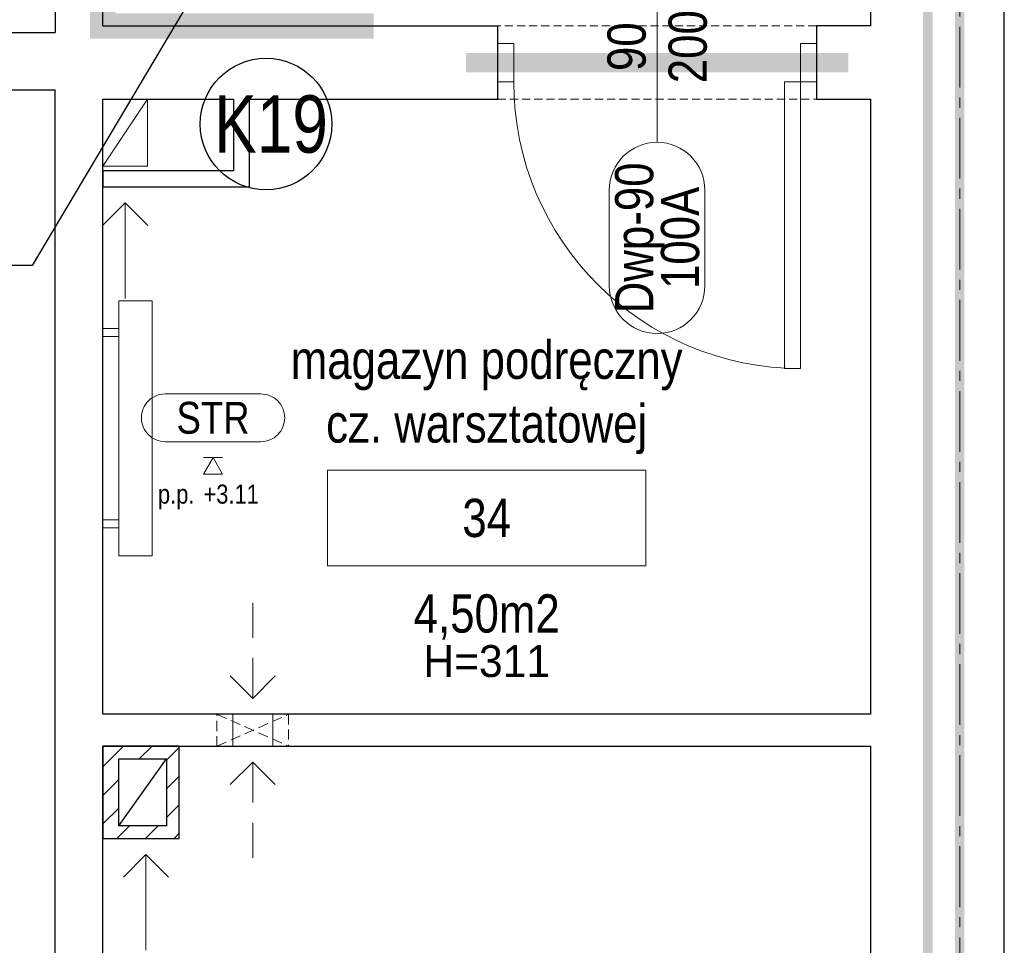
# Model space of a CAD drawing. Header units: millimetres. Extents: x -291747 to 77132, y 46721 to 203932.
# Tile 92 of 110: x 72575 to 72884, y 90986 to 91276. Entities that reach past the tile are written whole.
import ezdxf
from ezdxf.enums import TextEntityAlignment as Align

# ---------------------------------------------------------------- set-up
doc = ezdxf.new("R2010")
doc.units = ezdxf.units.MM
doc.header["$MEASUREMENT"] = 0
for name, pattern in [('xreff_LSN_szatnie_PW_rzuty_14$0$CENTER', [2, 1.25, -0.25, 0.25, -0.25]), ('xreff_LSN_szatnie_PW_rzuty_14$0$CENTER2', [28.575, 19.05, -3.175, 3.175, -3.175]), ('xreff_LSN_szatnie_PW_rzuty_14$0$DASHED', [19.05, 12.7, -6.35]), ('xreff_LSN_szatnie_PW_rzuty_14$0$HIDDEN2', [4.7625, 3.175, -1.5875])]:
    doc.linetypes.add(name, pattern=pattern)
doc.layers.get('0').update_dxf_attribs({"lineweight": 9})
for name, color, linetype, lineweight in [('FL-xref', 250, 'Continuous', 9), ('FL_opisy_kanaliza', 1, 'Continuous', 25), ('FL_opisy_woda', 7, 'Continuous', 25), ('xreff_LSN_szatnie_PW_rzuty_14$0$A drzwi płytowe', 252, 'Continuous', 9), ('xreff_LSN_szatnie_PW_rzuty_14$0$A hatch', 8, 'Continuous', 5), ('xreff_LSN_szatnie_PW_rzuty_14$0$A opis', 252, 'Continuous', 9), ('xreff_LSN_szatnie_PW_rzuty_14$0$A opis pom', 252, 'Continuous', 9), ('xreff_LSN_szatnie_PW_rzuty_14$0$A opis pom pow', 252, 'Continuous', 9), ('xreff_LSN_szatnie_PW_rzuty_14$0$A opis stolarka', 252, 'Continuous', 9), ('xreff_LSN_szatnie_PW_rzuty_14$0$A opis stolarka NWD typ', 252, 'Continuous', 9), ('xreff_LSN_szatnie_PW_rzuty_14$0$A opis stolarka NWD wyposażenie', 252, 'Continuous', 9), ('xreff_LSN_szatnie_PW_rzuty_14$0$A opis technologia', 8, 'Continuous', 13), ('xreff_LSN_szatnie_PW_rzuty_14$0$A otwory sciany dzialowe', 8, 'xreff_LSN_szatnie_PW_rzuty_14$0$HIDDEN2', 13), ('xreff_LSN_szatnie_PW_rzuty_14$0$A sufit podwieszany opis', 8, 'Continuous', 13), ('xreff_LSN_szatnie_PW_rzuty_14$0$A widok wyżej', 252, 'xreff_LSN_szatnie_PW_rzuty_14$0$DASHED', 9), ('xreff_LSN_szatnie_PW_rzuty_14$0$A zakres', 252, 'Continuous', 9), ('xreff_LSN_szatnie_PW_rzuty_14$0$A-Wall', 252, 'Continuous', 9), ('xreff_LSN_szatnie_PW_rzuty_14$0$IS grzejniki', 8, 'Continuous', 9), ('xreff_LSN_szatnie_PW_rzuty_14$0$IS nawiewniki scienne', 8, 'xreff_LSN_szatnie_PW_rzuty_14$0$DASHED', 9), ('xreff_LSN_szatnie_PW_rzuty_14$0$IS wentylacja kratki istniejace', 8, 'Continuous', 9), ('xreff_LSN_szatnie_PW_rzuty_14$0$IS wentylacja kratki projektowane', 8, 'Continuous', 9), ('xreff_LSN_szatnie_PW_rzuty_14$0$S-Grid-Iden', 8, 'xreff_LSN_szatnie_PW_rzuty_14$0$CENTER2', 9)]:
    doc.layers.add(name, color=color, linetype=linetype, lineweight=lineweight)
for name, color, linetype, lineweight, transparency in [('xreff_LSN_szatnie_PW_rzuty_14$0$A fartuchy', 252, 'xreff_LSN_szatnie_PW_rzuty_14$0$HIDDEN2', 9, 0.3), ('xreff_LSN_szatnie_PW_rzuty_14$0$A nadproza SBN', 252, 'xreff_LSN_szatnie_PW_rzuty_14$0$CENTER', 9, 0.25), ('xreff_LSN_szatnie_PW_rzuty_14$0$A opis ppoż drzwi', 252, 'Continuous', 9, 0.25)]:
    doc.layers.add(name, color=color, linetype=linetype, lineweight=lineweight, transparency=transparency)
doc.styles.get("Standard").update_dxf_attribs({"font": 'arial.ttf'})
doc.styles.add('xreff_LSN_szatnie_PW_rzuty_14$0$Standard', font='txt')
doc.styles.add('xreff_LSN_szatnie_PW_rzuty_14$0$STYL ASA', font='ARIALN.TTF')
doc.dimstyles.get("Standard").update_dxf_attribs({"dimtxt": 0.18, "dimasz": 0.18, "dimexe": 0.18, "dimexo": 0.0625, "dimgap": 0.09, "dimtad": 0, "dimtih": 1, "dimtoh": 1, "dimdec": 4, "dimzin": 0, "dimdsep": 46, "dimtxsty": 'Standard', "dimcen": 0.09, "dimadec": 0, "dimazin": 0, "dimtfac": 1, "dimtdec": 4, "dimtofl": 0, "dimtmove": 0, "dimatfit": 3, "dimfxl": 1, "dimtolj": 1, "dimtzin": 0, "dimarcsym": 0})

# ---------------------------------------------------------------- blocks, each defined once
blk = doc.blocks.new('xreff_LSN_szatnie_PW_rzuty_14$0$tag wn')
blk.add_lwpolyline([(-25, -7.5), (25, -7.5), (25, 7.5), (-25, 7.5)], close=True)
at = {"style": 'xreff_LSN_szatnie_PW_rzuty_14$0$STYL ASA'}
blk.add_attdef('ROOM:NO', text='', height=6, dxfattribs=at).set_placement((0, 0), align=Align.MIDDLE_CENTER)
at = {"layer": 'xreff_LSN_szatnie_PW_rzuty_14$0$A opis pom pow', "style": 'xreff_LSN_szatnie_PW_rzuty_14$0$STYL ASA'}
blk.add_attdef('ROOM:AREA', text='', height=6, dxfattribs=at).set_placement((0, -15), align=Align.MIDDLE_CENTER)
blk = doc.blocks.new('xreff_LSN_szatnie_PW_rzuty_14$0$środek')
blk.add_line((0, 0), (0, -10))
blk = doc.blocks.new('xreff_LSN_szatnie_PW_rzuty_14$0$ddtag_DOWN')
at = {"transparency": 33554687}
blk.add_lwpolyline([(0, -30), (0, 30)], dxfattribs=at)
at = {"layer": 'xreff_LSN_szatnie_PW_rzuty_14$0$A opis stolarka NWD typ', "transparency": 33554687}
blk.add_lwpolyline([(15, -75, -1), (-15, -75), (-15, -45, -1), (15, -45)], format="xyb", close=True, dxfattribs=at)
at = {"ltscale": 0.1, "transparency": 33554687, "style": 'xreff_LSN_szatnie_PW_rzuty_14$0$STYL ASA'}
blk.add_attdef('DOORS:SZEROKOŚĆ', text='', height=12, rotation=90, dxfattribs=at).set_placement((0, 0, 0), align=Align.BOTTOM_CENTER)
blk.add_attdef('DOORS:WYSOKOŚĆ', text='', height=12, rotation=90, dxfattribs=at).set_placement((3.6, 0, 0), align=Align.TOP_CENTER)
blk.add_attdef('DOORS:AKUSTYKA', text='', height=10, dxfattribs=at).set_placement((0, 49), align=Align.MIDDLE_CENTER)
at = {"layer": 'xreff_LSN_szatnie_PW_rzuty_14$0$A opis ppoż drzwi', "ltscale": 0.1, "transparency": 33554687, "style": 'xreff_LSN_szatnie_PW_rzuty_14$0$STYL ASA'}
blk.add_attdef('DOORS:PPOŻ', text='', height=10, dxfattribs=at).set_placement((0, 36), align=Align.MIDDLE_CENTER)
at = {"layer": 'xreff_LSN_szatnie_PW_rzuty_14$0$A opis stolarka NWD typ', "ltscale": 0.1, "transparency": 33554687, "style": 'xreff_LSN_szatnie_PW_rzuty_14$0$STYL ASA'}
blk.add_attdef('DOORS:PODTYP', text='', height=12, rotation=90, dxfattribs=at).set_placement((1.2, -60, 0), align=Align.TOP_CENTER)
blk.add_attdef('DOORS:TYP', text='', height=12, rotation=90, dxfattribs=at).set_placement((2.4, -60, 0), align=Align.BOTTOM_CENTER)
at = {"layer": 'xreff_LSN_szatnie_PW_rzuty_14$0$A opis stolarka NWD wyposażenie', "ltscale": 0.1, "transparency": 33554687, "style": 'xreff_LSN_szatnie_PW_rzuty_14$0$STYL ASA'}
blk.add_attdef('DOORS:WYPOSAŻENIE', text='', height=10, dxfattribs=at).set_placement((0, 22), align=Align.MIDDLE_CENTER)
blk = doc.blocks.new('xreff_LSN_szatnie_PW_rzuty_14$0$metka')
blk.add_lwpolyline([(-15, -7.5), (15, -7.5, 0.414214), (22.5, 0), (22.5, 0, 0.414214), (15, 7.5), (-15, 7.5, 0.414214), (-22.5, 0), (-22.5, 0, 0.414214)], format="xyb", close=True)
at = {"style": 'xreff_LSN_szatnie_PW_rzuty_14$0$STYL ASA'}
blk.add_attdef('DETAIL:NO', text='', height=10, dxfattribs=at).set_placement((0, 0), align=Align.MIDDLE_CENTER)
blk = doc.blocks.new('xreff_LSN_szatnie_PW_rzuty_14$0$Anno_Elevation_Label_8')
at = {"color": 0, "linetype": 'ByBlock'}
blk.add_line((-0.05, 0), (0.05, 0), dxfattribs=at)
blk.add_lwpolyline([(0, 0), (-0.05, -0.0866), (0.05, -0.0866)], close=True, dxfattribs=at)
at = {"color": 0, "linetype": 'ByBlock', "style": 'xreff_LSN_szatnie_PW_rzuty_14$0$STYL ASA'}
blk.add_attdef('PREFIX', text='', height=0.1, dxfattribs=at).set_placement((-0.0971, -0.2406), align=Align.RIGHT)
for tag, p in [('ELEVATION', (-0.05, -0.2406)), ('SUFFIX', (-0.05, -0.3811))]:
    blk.add_attdef(tag, p, '', height=0.1, dxfattribs=at)
blk = doc.blocks.new('xreff_LSN_szatnie_PW_rzuty_14')
at = {"layer": 'xreff_LSN_szatnie_PW_rzuty_14$0$A hatch', "linetype": 'Continuous', "lineweight": 5}
h = blk.add_hatch(dxfattribs=at)
h.set_pattern_fill('ANSI31', color=256, scale=2, angle=360)
h.set_pattern_definition([(45, (164031.638, 23432.4), (-4.49012806, 4.49012806), [])])
h.paths.add_polyline_path([(72624.68, 91019.22), (72600.68, 91019.22), (72600.68, 91048.22), (72624.68, 91048.22)])
h.paths.add_polyline_path([(72605.68, 91023.22), (72620.68, 91023.22), (72620.68, 91044.22), (72605.68, 91044.22)], flags=16)
at = {"layer": 'xreff_LSN_szatnie_PW_rzuty_14$0$A drzwi płytowe', "linetype": 'Continuous', "lineweight": 9, "ltscale": 0.2}
for points in [[(72729.68, 91268.72), (72724.68, 91268.72), (72724.68, 91256.72), (72729.68, 91256.72)], [(72819.68, 91268.72), (72824.68, 91268.72), (72824.68, 91256.72), (72819.68, 91256.72)]]:
    blk.add_lwpolyline(points, close=True, dxfattribs=at)
at = {"layer": 'xreff_LSN_szatnie_PW_rzuty_14$0$A drzwi płytowe', "linetype": 'Continuous', "lineweight": 9}
blk.add_lwpolyline([(72819.68, 91256.72), (72814.68, 91256.72), (72814.68, 91166.72), (72819.68, 91166.72)], close=True, dxfattribs=at)
at = {"layer": 'xreff_LSN_szatnie_PW_rzuty_14$0$A drzwi płytowe', "linetype": 'Continuous', "lineweight": 9, "ltscale": 0.2}
blk.add_arc((72819.68, 91256.72), 90, 180, 270, dxfattribs=at)
at = {"layer": 'xreff_LSN_szatnie_PW_rzuty_14$0$A fartuchy', "ltscale": 1.25, "const_width": 8}
blk.add_lwpolyline([(72685.68, 91381.22), (72600.68, 91381.22), (72600.68, 91274.22), (72685.68, 91274.22)], dxfattribs=at)
at = {"layer": 'xreff_LSN_szatnie_PW_rzuty_14$0$A nadproza SBN', "ltscale": 4, "const_width": 6}
blk.add_lwpolyline([(72714.68, 91262.72), (72834.68, 91262.72)], dxfattribs=at)
at = {"layer": 'xreff_LSN_szatnie_PW_rzuty_14$0$A otwory sciany dzialowe'}
blk.add_lwpolyline([(72636.5, 91058.22), (72659, 91058.22), (72659, 91048.22), (72636.5, 91048.22)], close=True, dxfattribs=at)
for points in [[(72636.5, 91058.22), (72659, 91048.22)], [(72636.5, 91048.22), (72659, 91058.22)]]:
    blk.add_lwpolyline(points, dxfattribs=at)
at = {"layer": 'xreff_LSN_szatnie_PW_rzuty_14$0$A widok wyżej', "linetype": 'xreff_LSN_szatnie_PW_rzuty_14$0$DASHED', "lineweight": 9, "ltscale": 0.2}
for p, q in [((72724.68, 91274.22), (72724.68, 91251.22)), ((72824.68, 91274.22), (72724.68, 91274.22)), ((72824.68, 91251.22), (72824.68, 91274.22)), ((72724.68, 91251.22), (72824.68, 91251.22))]:
    blk.add_line(p, q, dxfattribs=at)
at = {"layer": 'xreff_LSN_szatnie_PW_rzuty_14$0$A zakres', "linetype": 'xreff_LSN_szatnie_PW_rzuty_14$0$DASHED', "transparency": 33554623, "const_width": 3}
for points in [[(67446.18, 92031.22), (67446.18, 90639.22), (72869.68, 90639.22), (72869.68, 92031.22)], [(69888.68, 91499.22), (69888.68, 92016.22), (72859.68, 92016.22), (72859.68, 90654.22), (70481.68, 90654.22), (70481.68, 91280.38), (70101.18, 91280.22), (70101.18, 91499.22)]]:
    blk.add_lwpolyline(points, close=True, dxfattribs=at)
at = {"layer": 'xreff_LSN_szatnie_PW_rzuty_14$0$A-Wall', "linetype": 'Continuous', "lineweight": 25}
for p, q in [((72585.68, 91393.22), (72585.68, 91272.22)), ((72600.68, 91274.22), (72600.68, 91381.22)), ((72841.68, 91343.22), (72841.68, 91274.22)), ((72883.68, 90717.22), (72883.68, 91343.22)), ((72282.68, 91272.22), (72585.68, 91272.22)), ((72600.68, 91274.22), (72724.68, 91274.22)), ((72724.68, 91251.22), (72724.68, 91274.22)), ((72824.68, 91274.22), (72824.68, 91251.22)), ((72841.68, 91274.22), (72824.68, 91274.22)), ((72353.68, 91254.22), (72585.68, 91254.22)), ((72585.68, 90983.22), (72585.68, 91254.22)), ((72600.68, 91251.22), (72641.68, 91251.22)), ((72600.68, 91058.22), (72600.68, 91251.22)), ((72641.68, 91251.22), (72641.68, 91228.72)), ((72646.68, 91251.22), (72724.68, 91251.22)), ((72646.68, 91223.72), (72646.68, 91251.22)), ((72824.68, 91251.22), (72841.68, 91251.22)), ((72841.68, 91251.22), (72841.68, 91058.22)), ((72641.68, 91228.72), (72600.68, 91228.72)), ((72600.68, 91228.72), (72600.68, 91223.72)), ((72600.68, 91223.72), (72646.68, 91223.72)), ((72841.68, 91058.22), (72600.68, 91058.22)), ((72600.68, 90983.22), (72600.68, 91048.22)), ((72600.68, 91048.22), (72841.68, 91048.22)), ((72841.68, 91048.22), (72841.68, 90717.22))]:
    blk.add_line(p, q, dxfattribs=at)
at = {"layer": 'xreff_LSN_szatnie_PW_rzuty_14$0$A-Wall'}
blk.add_lwpolyline([(72600.68, 91230.22), (72614.68, 91230.22), (72614.68, 91251.22), (72600.68, 91251.22)], close=True, dxfattribs=at)
blk.add_lwpolyline([(72614.68, 91251.22), (72600.68, 91230.22)], dxfattribs=at)
at = {"layer": 'xreff_LSN_szatnie_PW_rzuty_14$0$A-Wall', "linetype": 'Continuous', "lineweight": 25}
for points in [[(72600.68, 91019.22), (72624.68, 91019.22), (72624.68, 91048.22), (72600.68, 91048.22)], [(72605.68, 91044.22), (72620.68, 91044.22), (72620.68, 91023.22), (72605.68, 91023.22)]]:
    blk.add_lwpolyline(points, close=True, dxfattribs=at)
blk.add_lwpolyline([(72605.68, 91023.22), (72620.68, 91044.22)], dxfattribs=at)
at = {"layer": 'xreff_LSN_szatnie_PW_rzuty_14$0$IS grzejniki'}
for p, q in [((72605.68, 91188), (72605.68, 91108)), ((72616.18, 91188), (72605.68, 91188)), ((72616.18, 91108), (72616.18, 91188)), ((72605.68, 91179.25), (72600.68, 91179.25)), ((72600.68, 91179.25), (72600.68, 91176.75)), ((72600.68, 91176.75), (72605.68, 91176.75)), ((72600.68, 91116.75), (72600.68, 91119.25)), ((72600.68, 91119.25), (72605.68, 91119.25)), ((72605.68, 91116.75), (72600.68, 91116.75)), ((72605.68, 91108), (72616.18, 91108))]:
    blk.add_line(p, q, dxfattribs=at)
at = {"layer": 'xreff_LSN_szatnie_PW_rzuty_14$0$IS nawiewniki scienne', "elevation": 256.25}
for points in [[(72647.75, 91063.22), (72647.75, 91093.22)], [(72640.68, 91070.29), (72647.75, 91063.22), (72654.82, 91070.29)], [(72640.68, 91036.15), (72647.75, 91043.22), (72654.82, 91036.15)], [(72647.75, 91043.22), (72647.75, 91013.22)]]:
    blk.add_lwpolyline(points, dxfattribs=at)
blk.add_lwpolyline([(72641.5, 91058.22), (72654, 91058.22), (72654, 91048.22), (72641.5, 91048.22)], close=True, dxfattribs=at)
at = {"layer": 'xreff_LSN_szatnie_PW_rzuty_14$0$IS wentylacja kratki istniejace'}
for points in [[(72614.76, 91211.65), (72607.68, 91218.72), (72600.61, 91211.65)], [(72607.68, 91218.72), (72607.68, 91188.72)]]:
    blk.add_lwpolyline(points, dxfattribs=at)
at = {"layer": 'xreff_LSN_szatnie_PW_rzuty_14$0$IS wentylacja kratki projektowane'}
for points in [[(72607.11, 91007.15), (72614.18, 91014.22), (72621.26, 91007.15)], [(72614.18, 91014.22), (72614.18, 90984.22)]]:
    blk.add_lwpolyline(points, dxfattribs=at)
at = {"layer": 'xreff_LSN_szatnie_PW_rzuty_14$0$S-Grid-Iden'}
blk.add_lwpolyline([(72869.68, 92131.22), (72869.68, 90539.22)], dxfattribs=at)
at = {"layer": 'xreff_LSN_szatnie_PW_rzuty_14$0$A drzwi płytowe', "linetype": 'Continuous', "lineweight": 9, "ltscale": 0.2, "rotation": 180}
blk.add_blockref('xreff_LSN_szatnie_PW_rzuty_14$0$środek', (72774.68, 91262.72), dxfattribs=at)
at = {"layer": 'xreff_LSN_szatnie_PW_rzuty_14$0$A opis pom', "linetype": 'Continuous', "lineweight": 9, "xscale": 2, "yscale": 2, "zscale": 2}
blk.add_blockref('xreff_LSN_szatnie_PW_rzuty_14$0$tag wn', (72721.18, 91119.86), dxfattribs=at).add_auto_attribs({'ROOM:NO': '34', 'ROOM:AREA': '4,50m2'})
at = {"layer": 'xreff_LSN_szatnie_PW_rzuty_14$0$A opis stolarka', "linetype": 'Continuous', "lineweight": 9}
ref = blk.add_blockref('xreff_LSN_szatnie_PW_rzuty_14$0$ddtag_DOWN', (72774.68, 91267.72), dxfattribs=at)
ref.add_attrib('DOORS:AKUSTYKA', '-', dxfattribs={"layer": '0', "ltscale": 0.1, "height": 10, "style": 'xreff_LSN_szatnie_PW_rzuty_14$0$STYL ASA'}).set_placement((72774.68, 91316.72), align=Align.MIDDLE_CENTER)
ref.add_attrib('DOORS:PPOŻ', '-', dxfattribs={"layer": 'xreff_LSN_szatnie_PW_rzuty_14$0$A opis ppoż drzwi', "ltscale": 0.1, "height": 10, "style": 'xreff_LSN_szatnie_PW_rzuty_14$0$STYL ASA'}).set_placement((72774.68, 91303.72), align=Align.MIDDLE_CENTER)
ref.add_attrib('DOORS:WYSOKOŚĆ', '200', dxfattribs={"layer": '0', "ltscale": 0.1, "height": 12, "rotation": 90, "style": 'xreff_LSN_szatnie_PW_rzuty_14$0$STYL ASA'}).set_placement((72778.28, 91267.72, 0), align=Align.TOP_CENTER)
ref.add_attrib('DOORS:SZEROKOŚĆ', '90', dxfattribs={"layer": '0', "ltscale": 0.1, "height": 12, "rotation": 90, "style": 'xreff_LSN_szatnie_PW_rzuty_14$0$STYL ASA'}).set_placement((72774.68, 91267.72, 0), align=Align.BOTTOM_CENTER)
ref.add_attrib('DOORS:PODTYP', '100A', dxfattribs={"layer": 'xreff_LSN_szatnie_PW_rzuty_14$0$A opis stolarka NWD typ', "ltscale": 0.1, "height": 12, "rotation": 90, "style": 'xreff_LSN_szatnie_PW_rzuty_14$0$STYL ASA'}).set_placement((72775.88, 91207.72, 0), align=Align.TOP_CENTER)
ref.add_attrib('DOORS:TYP', 'Dwp-90', dxfattribs={"layer": 'xreff_LSN_szatnie_PW_rzuty_14$0$A opis stolarka NWD typ', "ltscale": 0.1, "height": 12, "rotation": 90, "style": 'xreff_LSN_szatnie_PW_rzuty_14$0$STYL ASA'}).set_placement((72777.08, 91207.72, 0), align=Align.BOTTOM_CENTER)
ref.add_attrib('DOORS:WYPOSAŻENIE', 'kl, wp', dxfattribs={"layer": 'xreff_LSN_szatnie_PW_rzuty_14$0$A opis stolarka NWD wyposażenie', "ltscale": 0.1, "height": 10, "style": 'xreff_LSN_szatnie_PW_rzuty_14$0$STYL ASA'}).set_placement((72774.68, 91289.72), align=Align.MIDDLE_CENTER)
at = {"layer": 'xreff_LSN_szatnie_PW_rzuty_14$0$A sufit podwieszany opis', "linetype": 'Continuous', "lineweight": 13}
blk.add_blockref('xreff_LSN_szatnie_PW_rzuty_14$0$metka', (72635.26, 91151.27, -313), dxfattribs=at).add_auto_attribs({'DETAIL:NO': 'STR'})
at = {"layer": 'xreff_LSN_szatnie_PW_rzuty_14$0$A sufit podwieszany opis', "linetype": 'Continuous', "lineweight": 13, "xscale": 60, "yscale": 60, "zscale": 60}
blk.add_blockref('xreff_LSN_szatnie_PW_rzuty_14$0$Anno_Elevation_Label_8', (72635.26, 91138.77, 311), dxfattribs=at).add_auto_attribs({'PREFIX': 'p.p.', 'ELEVATION': '+3.11'})
at = {"layer": 'xreff_LSN_szatnie_PW_rzuty_14$0$A opis', "linetype": 'Continuous', "lineweight": 9, "insert": (72721.18, 91074.86), "char_height": 10, "attachment_point": 5, "style": 'xreff_LSN_szatnie_PW_rzuty_14$0$Standard'}
blk.add_mtext_dynamic_manual_height_columns('\\A1;\\pxqc;H=311', width=72.7481, gutter_width=1, heights=[0], dxfattribs=at)
at = {"layer": 'xreff_LSN_szatnie_PW_rzuty_14$0$A opis technologia', "insert": (72721.18, 91139.86), "char_height": 12, "attachment_point": 8, "style": 'xreff_LSN_szatnie_PW_rzuty_14$0$STYL ASA'}
blk.add_mtext_dynamic_manual_height_columns('magazyn podręczny cz. warsztatowej', width=131.7111, gutter_width=1, heights=[0], dxfattribs=at)

msp = doc.modelspace()

# ---------------------------------------------------------------- block references
at = {"layer": 'FL-xref'}
msp.add_blockref('xreff_LSN_szatnie_PW_rzuty_14', (0, 0), dxfattribs=at)

# ---------------------------------------------------------------- next in the draw order: linework, layer by layer
at = {"layer": 'FL_opisy_kanaliza'}
msp.add_circle((72651.9, 91243.43), 20.64, dxfattribs=at)

# ---------------------------------------------------------------- next in the draw order: texts
at = {"layer": 'FL_opisy_kanaliza', "insert": (72635.55, 91234.2), "char_height": 18, "attachment_point": 7}
msp.add_mtext('\\W0.8;K19', dxfattribs=at)

# ---------------------------------------------------------------- next in the draw order: leaders
at = {"layer": 'FL_opisy_woda', "annotation_type": 0, "has_hookline": 1, "hookline_direction": 1, "text_width": 338.59}
msp.add_leader([(72628.15, 91282.76), (72578.49, 91199.08), (72575.99, 91199.08)], dimstyle='Standard', override={"dimtxt": 2.5, "dimasz": 2.5, "dimexe": 1.25, "dimexo": 0.625, "dimgap": 0.625, "dimtad": 1, "dimtih": 0, "dimtoh": 0, "dimdec": 2, "dimzin": 8, "dimdsep": 44, "dimcen": 2.5, "dimtdec": 2, "dimtofl": 1, "dimldrblk": 'None', "dimtolj": 0, "dimtzin": 8}, dxfattribs=at)

doc.saveas('drawing.dxf')
